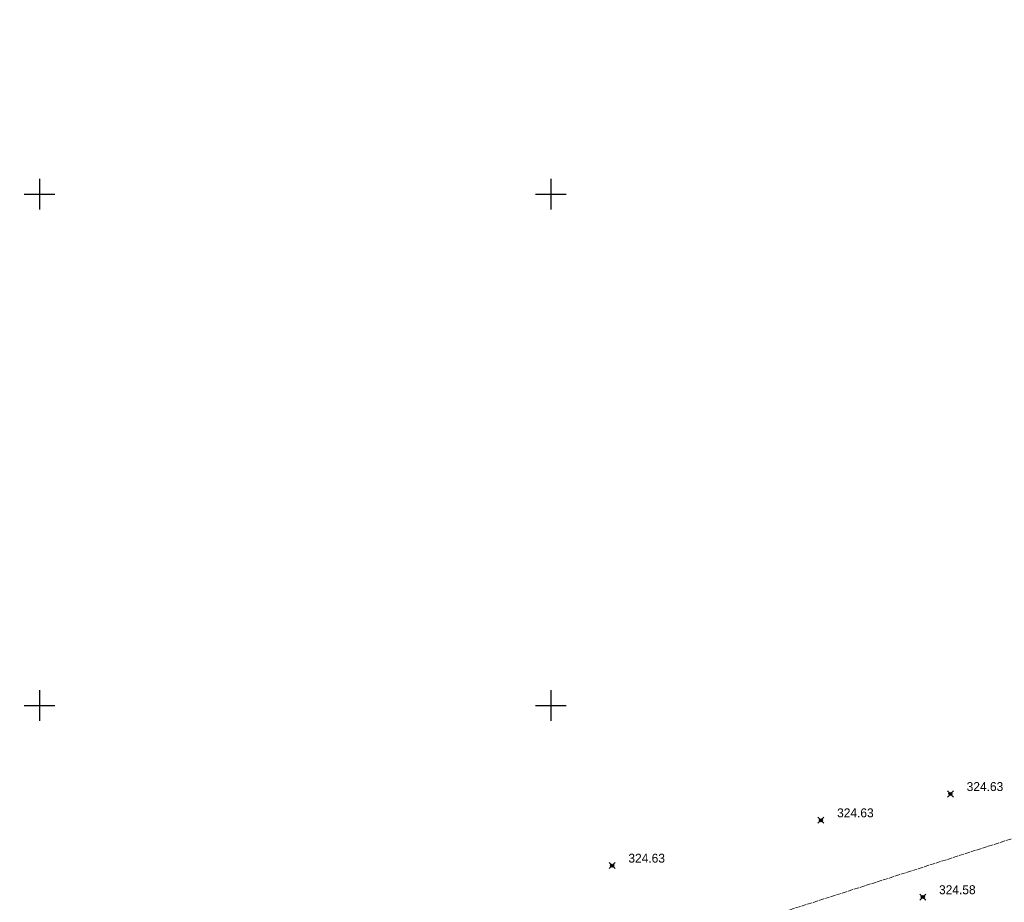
# Model space of a CAD drawing. Header units: metres. Extents: x 707528 to 709248, y 4308395 to 4311045.
# Tile 13 of 104: x 707727 to 707823, y 4308526 to 4308612. Entities that reach past the tile are written whole.
import ezdxf

# ---------------------------------------------------------------- set-up
doc = ezdxf.new("R2010")
doc.units = ezdxf.units.M
doc.header["$LTSCALE"] = 0.5
doc.header["$PDMODE"] = 35
doc.header["$PDSIZE"] = 0.3
doc.linetypes.add('Commnctn_Electr_VLP_High_Built_m1', pattern=[1, 1, 0])
doc.layers.add('(001) Сетка', color=92, linetype='Continuous')
doc.layers.add('(004) Точки рельефа', color=7, linetype='Continuous')
doc.layers.add('COMMN_OBJCT_ELCTR_L', color=7, linetype='Continuous', true_color=0x000000)
doc.styles.add('D-431', font='txt')

# ---------------------------------------------------------------- blocks, each defined once
blk = doc.blocks.new('Setka')
at = {"layer": '(001) Сетка'}
for p, q in [((0, 1.5), (0, -1.5)), ((-1.5, 0), (1.5, 0))]:
    blk.add_line(p, q, dxfattribs=at)

msp = doc.modelspace()

# ---------------------------------------------------------------- linework, layer by layer
at = {"color": 0, "linetype": 'ByBlock', "lineweight": -2, "transparency": 16777216}
for p in [(707817.564, 4308536.59, 324.631), (707804.89, 4308534.02, 324.632), (707784.473, 4308529.587, 324.634), (707814.862, 4308526.504, 324.579)]:
    msp.add_point(p, dxfattribs=at)
at = {"layer": 'COMMN_OBJCT_ELCTR_L', "linetype": 'Commnctn_Electr_VLP_High_Built_m1', "lineweight": 20, "elevation": 325.416, "flags": 128}
msp.add_lwpolyline([(707556.588, 4308447.208), (707663.533, 4308479.367), (707719.586, 4308498.429), (707775.514, 4308516.831), (707832.756, 4308535.152), (708068.359, 4308609.08), (708068.718, 4308615.687)], dxfattribs=at)

# ---------------------------------------------------------------- block references
at = {"layer": '(001) Сетка'}
for p in [(707728.465, 4308595.231), (707778.465, 4308595.231), (707728.465, 4308545.231), (707778.465, 4308545.231)]:
    msp.add_blockref('Setka', p, dxfattribs=at)

# ---------------------------------------------------------------- texts
at = {"layer": '(004) Точки рельефа', "style": 'D-431'}
for s, p in [('324.63', (707819.15, 4308536.875, 324.631)), ('324.63', (707806.476, 4308534.306, 324.632)), ('324.63', (707786.059, 4308529.873, 324.634)), ('324.58', (707816.448, 4308526.788, 324.579))]:
    msp.add_text(s, height=0.875, dxfattribs=at).set_placement(p)

doc.saveas('drawing.dxf')
